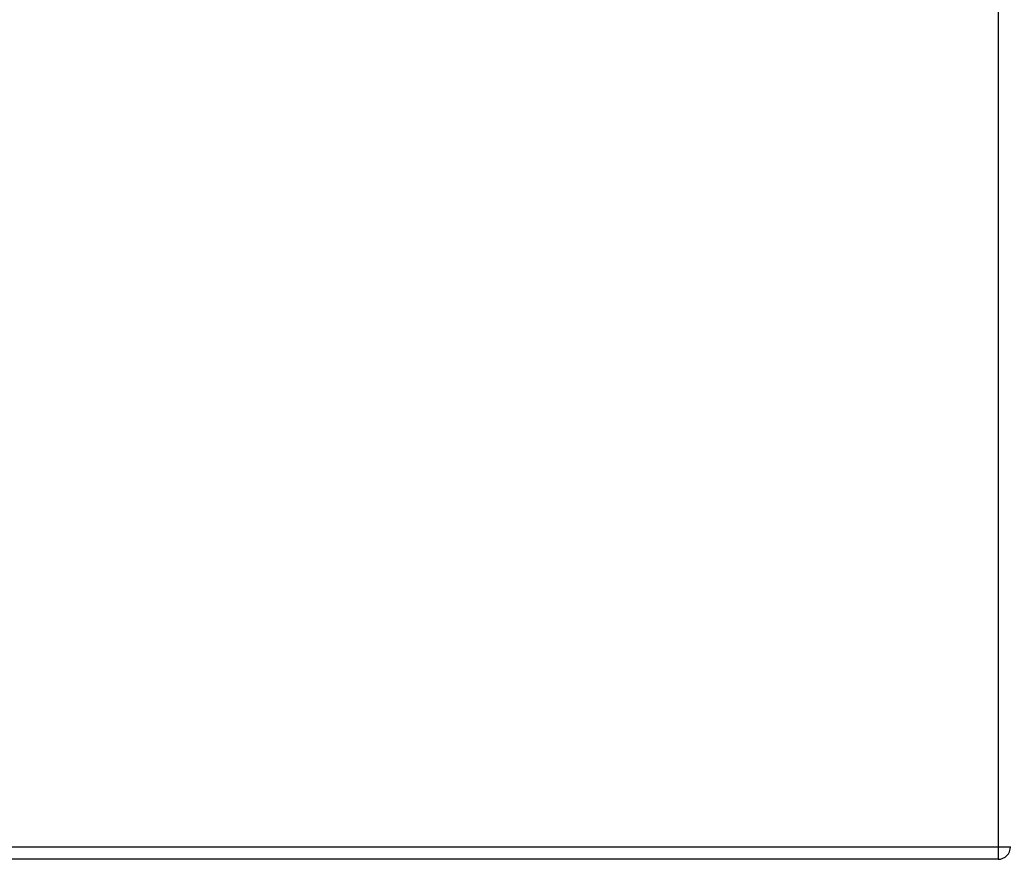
# Model space of a CAD drawing. Header units: inches. Extents: x 25 to 627, y 68 to 290.
# Tile 61 of 250: x 77.15 to 84.94, y 273.45 to 280.1. Entities that reach past the tile are written whole.
import ezdxf

# ---------------------------------------------------------------- set-up
doc = ezdxf.new("R2010")
doc.units = ezdxf.units.IN
doc.header["$MEASUREMENT"] = 0
doc.layers.add('Visible Edges(ANSI)', color=7, linetype='Continuous', lineweight=25)
doc.layers.add('Visible Tangent Edges(ANSI)', color=7, linetype='Continuous', lineweight=25)

msp = doc.modelspace()

# ---------------------------------------------------------------- linework, layer by layer
at = {"layer": 'Visible Edges(ANSI)'}
msp.add_line((84.8921, 273.4518), (26.3661, 273.4518), dxfattribs=at)
msp.add_arc((84.8921, 273.5508), 0.099, 270, 0, dxfattribs=at)
at = {"layer": 'Visible Tangent Edges(ANSI)'}
for p, q in [((84.8921, 285.3528), (84.8921, 273.5508)), ((26.3661, 273.5508), (84.8921, 273.5508)), ((84.8921, 273.5508), (84.9911, 273.5508)), ((84.8921, 273.5508), (84.8921, 273.4518))]:
    msp.add_line(p, q, dxfattribs=at)

doc.saveas('drawing.dxf')
